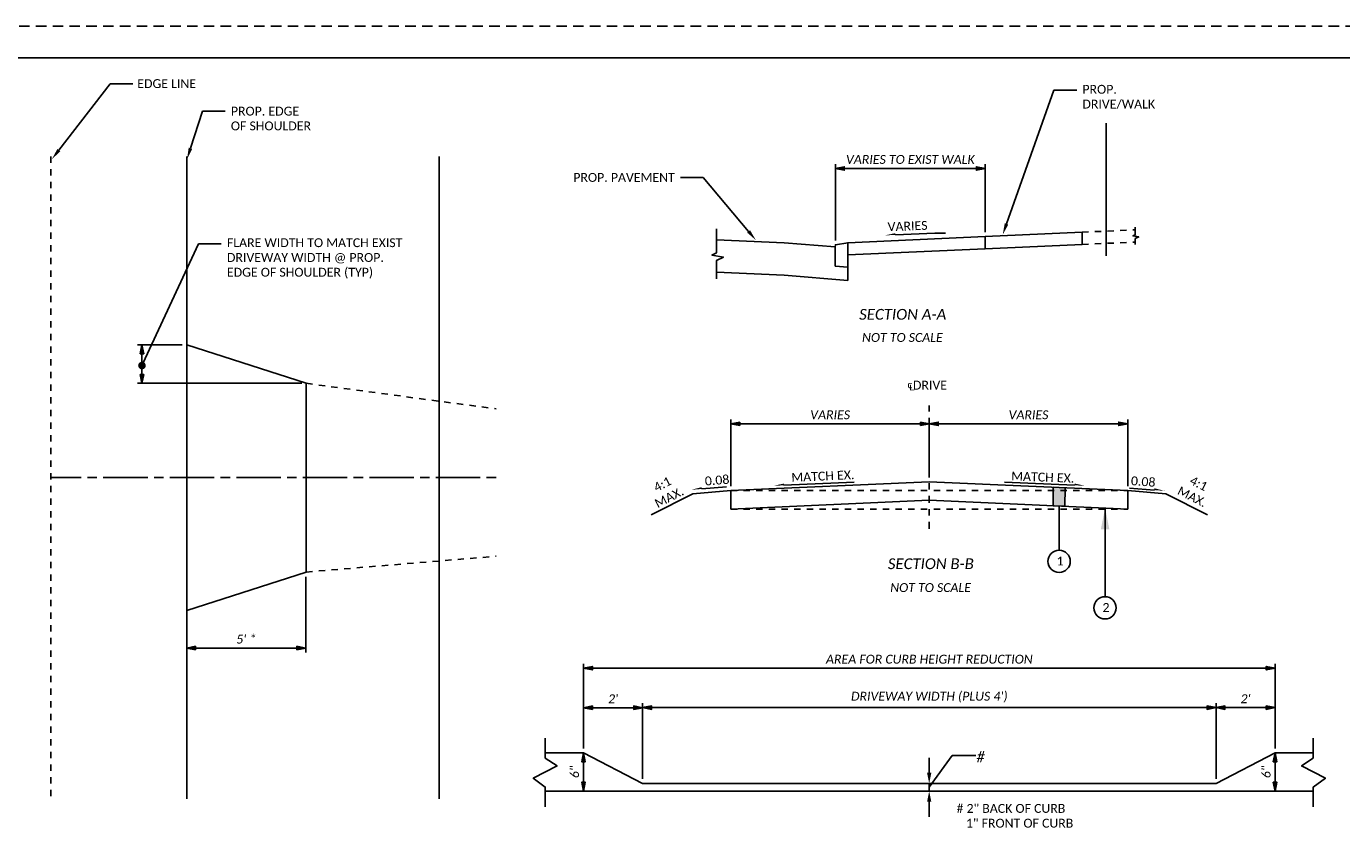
# Paper-space layout 'Layout1' of a CAD drawing. Header units: feet. Extents: x 0 to 48.5, y 0 to 22.
# Tile 3 of 4: x 11 to 31.7, y 9.1 to 22. Entities that reach past the tile are written whole.
import ezdxf
from ezdxf import colors
from ezdxf.entities.mleader import LeaderData, LeaderLine
from ezdxf.enums import TextEntityAlignment as Align
from ezdxf.math import Vec2, Vec3

# ---------------------------------------------------------------- set-up
doc = ezdxf.new("R2010")
doc.units = ezdxf.units.FT
doc.header["$MEASUREMENT"] = 0
for name, pattern in [('CL', [1.9999999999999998, 0.3, -0.15, 1.4, -0.15]), ('cl20', [100, 5, -5, 80, -5, 5]), ('OhDOT_USTN3', [0.22, 0.165, -0.055]), ('OhDOT_USTN5', [0.11, 0.055, -0.055]), ('OhDOT_USTN7', [0.221, 0.11, -0.028, 0.055, -0.028]), ('rowex', [0])]:
    doc.linetypes.add(name, pattern=pattern)
for name, color, linetype in [('GE_P_Driveway_CL', 7, 'OhDOT_USTN7'), ('GE_X_CL', 7, 'CL'), ('GE_X_CL_20', 7, 'cl20'), ('PV_P_Curb', 120, 'Continuous'), ('PV_P_Drive', 230, 'Continuous'), ('PV_P_EOP', 7, 'Continuous'), ('PV_P_Walk', 231, 'Continuous'), ('PV_X_Driveway', 7, 'OhDOT_USTN5'), ('PV_X_EOP', 7, 'OhDOT_USTN3'), ('RW_X_Fee_RW', 6, 'rowex'), ('SH_Border', 7, 'Continuous'), ('SH_Cut_Line', 7, 'OhDOT_USTN3'), ('SH_Text', 7, 'Continuous'), ('XS_P_Finished_Grade', 3, 'Continuous')]:
    doc.layers.add(name, color=color, linetype=linetype)
doc.styles.add('Simplex Normal (0.14)', font='calibri.ttf', dxfattribs={"height": 0.14})
doc.styles.add('Slanted-Normal', font='calibrii.ttf', dxfattribs={"height": 0.14})
doc.styles.add('Slanted-Normal LS 0.50', font='calibrii.ttf', dxfattribs={"height": 0.14})
doc.styles.add('Slanted-Title', font='calibrii.ttf', dxfattribs={"height": 0.2})
doc.styles.get("Standard").update_dxf_attribs({"font": 'calibri.ttf'})
doc.dimstyles.new('Dec-1  Slanted', dxfattribs={"dimtxt": 0.14, "dimasz": 0.14, "dimexe": 0.07000000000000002, "dimexo": 0.07000000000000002, "dimgap": 0.07000000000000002, "dimtad": 1, "dimdec": 1, "dimzin": 3, "dimdsep": 46, "dimtxsty": 'Slanted-Normal', "dimblk": 'Dim1', "dimcen": 0, "dimclrd": 95, "dimclre": 95, "dimclrt": 7, "dimaunit": 1, "dimadec": 3, "dimazin": 3, "dimtfac": 1, "dimtdec": 1, "dimtix": 1, "dimtofl": 0, "dimtmove": 1, "dimatfit": 3, "dimldrblk": 'Dim1', "dimfxl": 1, "dimtolj": 1, "dimtzin": 0, "dimlwd": -1, "dimlwe": -1, "dimarcsym": 0})

# ---------------------------------------------------------------- blocks, each defined once
blk = doc.blocks.new('TERMF_1')
at = {"color": 7, "linetype": 'Continuous', "lineweight": 0}
blk.add_solid([(-0.14, -0.028), (-0.14, 0.028), (0, 0)], dxfattribs=at)
blk = doc.blocks.new('Dim1')
h = blk.add_hatch(color=4)
h.dxf.hatch_style = 1
h.paths.add_polyline_path([(0, 0), (-1.000000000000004, -0.1999999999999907), (-1.000000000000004, 0.1999999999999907)])
at = {"color": 4}
blk.add_lwpolyline([(0, 0), (-1.000000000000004, -0.1999999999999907), (-1.000000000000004, 0.1999999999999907), (0, 0)], dxfattribs=at)
blk = doc.blocks.new('*D974')
at = {"color": 95, "linetype": 'Continuous', "transparency": 16777216}
for p, q in [((23.74991092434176, 18.61948137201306), (23.74991092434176, 19.82504212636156)), ((23.88991092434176, 19.75504212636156), (25.97452970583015, 19.75504212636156)), ((26.11452970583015, 18.74972576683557), (26.11452970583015, 19.82504212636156))]:
    blk.add_line(p, q, dxfattribs=at)
at = {"layer": 'Defpoints', "color": 0, "transparency": 16777216}
for p in [(26.11452970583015, 19.75504212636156), (23.74991092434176, 18.54948137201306), (26.11452970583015, 18.67972576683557)]:
    blk.add_point(p, dxfattribs=at)
at = {"color": 95, "transparency": 16777216, "xscale": 0.14, "yscale": 0.14, "zscale": 0.14, "rotation": 180}
blk.add_blockref('Dim1', (23.74991092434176, 19.75504212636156), dxfattribs=at)
at = {"color": 95, "transparency": 16777216, "xscale": 0.14, "yscale": 0.14, "zscale": 0.14}
blk.add_blockref('Dim1', (26.11452970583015, 19.75504212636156), dxfattribs=at)
at = {"color": 7, "transparency": 16777216, "insert": (24.93222031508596, 19.89676520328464), "char_height": 0.14, "attachment_point": 5, "style": 'Slanted-Normal'}
blk.add_mtext('\\A1;VARIES TO EXIST WALK', dxfattribs=at)
blk = doc.blocks.new('*D962')
at = {"color": 95, "linetype": 'Continuous', "transparency": 16777216}
for p, q in [((25.23240474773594, 14.87503804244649), (25.23240474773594, 15.79273372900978)), ((28.36383358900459, 14.73699216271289), (28.36383358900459, 15.79273372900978)), ((25.37240474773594, 15.72273372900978), (28.22383358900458, 15.72273372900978))]:
    blk.add_line(p, q, dxfattribs=at)
at = {"layer": 'Defpoints', "color": 0, "transparency": 16777216}
for p in [(28.36383358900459, 15.72273372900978), (25.23240474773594, 14.80503804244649), (28.36383358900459, 14.66699216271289)]:
    blk.add_point(p, dxfattribs=at)
at = {"color": 95, "transparency": 16777216, "xscale": 0.14, "yscale": 0.14, "zscale": 0.14, "rotation": 180}
blk.add_blockref('Dim1', (25.23240474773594, 15.72273372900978), dxfattribs=at)
at = {"color": 95, "transparency": 16777216, "xscale": 0.14, "yscale": 0.14, "zscale": 0.14}
blk.add_blockref('Dim1', (28.36383358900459, 15.72273372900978), dxfattribs=at)
at = {"color": 7, "transparency": 16777216, "insert": (26.79811916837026, 15.86445680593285), "char_height": 0.14, "attachment_point": 5, "style": 'Slanted-Normal'}
blk.add_mtext('\\A1;VARIES', dxfattribs=at)
blk = doc.blocks.new('*D963')
at = {"layer": 'Defpoints', "color": 0, "transparency": 16777216}
for p in [(22.10097590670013, 15.72273372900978), (25.23240474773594, 14.80503804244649), (22.10097590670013, 14.66621329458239)]:
    blk.add_point(p, dxfattribs=at)
at = {"layer": 'GE_X_CL_20', "color": 95, "linetype": 'Continuous', "transparency": 16777216}
for p, q in [((22.10097590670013, 14.7362132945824), (22.10097590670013, 15.79273372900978)), ((25.23240474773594, 14.87503804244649), (25.23240474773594, 15.79273372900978)), ((25.09240474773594, 15.72273372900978), (22.24097590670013, 15.72273372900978))]:
    blk.add_line(p, q, dxfattribs=at)
at = {"layer": 'GE_X_CL_20', "color": 95, "transparency": 16777216, "xscale": 0.14, "yscale": 0.14, "zscale": 0.14, "rotation": 180}
blk.add_blockref('Dim1', (22.10097590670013, 15.72273372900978), dxfattribs=at)
at = {"layer": 'GE_X_CL_20', "color": 95, "transparency": 16777216, "xscale": 0.14, "yscale": 0.14, "zscale": 0.14}
blk.add_blockref('Dim1', (25.23240474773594, 15.72273372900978), dxfattribs=at)
at = {"layer": 'GE_X_CL_20', "color": 7, "transparency": 16777216, "insert": (23.66669032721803, 15.86445680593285), "char_height": 0.14, "attachment_point": 5, "style": 'Slanted-Normal'}
blk.add_mtext('\\A1;VARIES', dxfattribs=at)
blk = doc.blocks.new('*D964')
at = {"color": 95, "linetype": 'Continuous', "transparency": 16777216}
for p, q in [((20.70699621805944, 10.11331210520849), (20.70699621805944, 11.31037851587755)), ((20.84699621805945, 11.24037851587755), (29.61781327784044, 11.24037851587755)), ((29.75781327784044, 10.11331210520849), (29.75781327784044, 11.31037851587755))]:
    blk.add_line(p, q, dxfattribs=at)
at = {"layer": 'Defpoints', "color": 0, "transparency": 16777216}
for p in [(29.75781327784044, 11.24037851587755), (20.70699621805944, 10.04331210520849), (29.75781327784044, 10.04331210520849)]:
    blk.add_point(p, dxfattribs=at)
at = {"color": 95, "transparency": 16777216, "xscale": 0.14, "yscale": 0.14, "zscale": 0.14, "rotation": 180}
blk.add_blockref('Dim1', (20.70699621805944, 11.24037851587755), dxfattribs=at)
at = {"color": 95, "transparency": 16777216, "xscale": 0.14, "yscale": 0.14, "zscale": 0.14}
blk.add_blockref('Dim1', (29.75781327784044, 11.24037851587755), dxfattribs=at)
at = {"color": 7, "transparency": 16777216, "insert": (25.23240474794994, 11.40536313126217), "char_height": 0.14, "attachment_point": 5, "style": 'Slanted-Normal'}
blk.add_mtext("\\A1;DRIVEWAY WIDTH (PLUS 4')", dxfattribs=at)
blk = doc.blocks.new('*D965')
at = {"color": 95, "linetype": 'Continuous', "transparency": 16777216}
for p, q in [((29.7578132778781, 10.11331210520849), (29.7578132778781, 11.31007832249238)), ((29.8978132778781, 11.24007832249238), (30.55072513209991, 11.24007832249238)), ((30.69072513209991, 10.59602234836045), (30.69072513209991, 11.31007832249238))]:
    blk.add_line(p, q, dxfattribs=at)
at = {"layer": 'Defpoints', "color": 0, "transparency": 16777216}
for p in [(30.69072513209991, 11.24007832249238), (30.69072513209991, 10.52602234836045), (29.7578132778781, 10.04331210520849)]:
    blk.add_point(p, dxfattribs=at)
at = {"color": 95, "transparency": 16777216, "xscale": 0.14, "yscale": 0.14, "zscale": 0.14, "rotation": 180}
blk.add_blockref('Dim1', (29.7578132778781, 11.24007832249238), dxfattribs=at)
at = {"color": 95, "transparency": 16777216, "xscale": 0.14, "yscale": 0.14, "zscale": 0.14}
blk.add_blockref('Dim1', (30.69072513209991, 11.24007832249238), dxfattribs=at)
at = {"color": 7, "transparency": 16777216, "insert": (30.22426920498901, 11.38077832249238), "char_height": 0.14, "attachment_point": 5, "style": 'Slanted-Normal'}
blk.add_mtext("\\A1;2'", dxfattribs=at)
blk = doc.blocks.new('*D966')
at = {"color": 95, "linetype": 'Continuous', "transparency": 16777216}
for p, q in [((19.77408436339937, 10.59602234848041), (19.77408436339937, 11.30947521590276)), ((20.56699621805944, 11.23947521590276), (19.91408436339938, 11.23947521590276)), ((20.70699621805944, 10.11331210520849), (20.70699621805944, 11.30947521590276))]:
    blk.add_line(p, q, dxfattribs=at)
at = {"layer": 'Defpoints', "color": 0, "transparency": 16777216}
for p in [(19.77408436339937, 11.23947521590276), (19.77408436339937, 10.52602234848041), (20.70699621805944, 10.04331210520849)]:
    blk.add_point(p, dxfattribs=at)
at = {"color": 95, "transparency": 16777216, "xscale": 0.14, "yscale": 0.14, "zscale": 0.14, "rotation": 180}
blk.add_blockref('Dim1', (19.77408436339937, 11.23947521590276), dxfattribs=at)
at = {"color": 95, "transparency": 16777216, "xscale": 0.14, "yscale": 0.14, "zscale": 0.14}
blk.add_blockref('Dim1', (20.70699621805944, 11.23947521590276), dxfattribs=at)
at = {"color": 7, "transparency": 16777216, "insert": (20.24054029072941, 11.38017521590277), "char_height": 0.14, "attachment_point": 5, "style": 'Slanted-Normal'}
blk.add_mtext("\\A1;2'", dxfattribs=at)
blk = doc.blocks.new('*D967')
at = {"color": 95, "linetype": 'Continuous', "transparency": 16777216}
for p, q in [((19.7740843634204, 10.3860223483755), (19.7740843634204, 10.06263454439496)), ((19.61652374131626, 9.922634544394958), (19.8440843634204, 9.922634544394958))]:
    blk.add_line(p, q, dxfattribs=at)
at = {"layer": 'Defpoints', "color": 0, "transparency": 16777216}
for p in [(19.77408436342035, 10.5260223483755), (19.54652374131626, 9.922634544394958), (19.7740843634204, 9.922634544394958)]:
    blk.add_point(p, dxfattribs=at)
at = {"color": 95, "transparency": 16777216, "xscale": 0.14, "yscale": 0.14, "zscale": 0.14}
for p, rotation in [((19.7740843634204, 10.5260223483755), 90), ((19.7740843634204, 9.922634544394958), 270)]:
    blk.add_blockref('Dim1', p, dxfattribs=dict(at, rotation=rotation))
at = {"color": 7, "transparency": 16777216, "insert": (19.63241513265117, 10.22432844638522), "char_height": 0.14, "attachment_point": 5, "rotation": 90, "style": 'Slanted-Normal'}
blk.add_mtext('\\A1;6"', dxfattribs=at)
blk = doc.blocks.new('*D968')
at = {"color": 95, "linetype": 'Continuous', "transparency": 16777216}
for p, q in [((30.69072513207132, 10.3860223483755), (30.69072513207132, 10.06263454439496)), ((30.67965690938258, 9.922634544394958), (30.76072513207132, 9.922634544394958))]:
    blk.add_line(p, q, dxfattribs=at)
at = {"layer": 'Defpoints', "color": 0, "transparency": 16777216}
for p in [(30.69072513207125, 10.5260223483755), (30.60965690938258, 9.922634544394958), (30.69072513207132, 9.922634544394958)]:
    blk.add_point(p, dxfattribs=at)
at = {"color": 95, "transparency": 16777216, "xscale": 0.14, "yscale": 0.14, "zscale": 0.14}
for p, rotation in [((30.69072513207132, 10.5260223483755), 90), ((30.69072513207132, 9.922634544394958), 270)]:
    blk.add_blockref('Dim1', p, dxfattribs=dict(at, rotation=rotation))
at = {"color": 7, "transparency": 16777216, "insert": (30.54905590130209, 10.22432844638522), "char_height": 0.14, "attachment_point": 5, "rotation": 90, "style": 'Slanted-Normal'}
blk.add_mtext('\\A1;6"', dxfattribs=at)
blk = doc.blocks.new('*D969')
at = {"color": 95, "linetype": 'Continuous', "transparency": 16777216}
for p, q in [((19.77408436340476, 10.59602234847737), (19.77408436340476, 11.93266217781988)), ((19.91408436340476, 11.86266217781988), (30.55072513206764, 11.86266217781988)), ((30.69072513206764, 10.59602234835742), (30.69072513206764, 11.93266217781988))]:
    blk.add_line(p, q, dxfattribs=at)
at = {"layer": 'Defpoints', "color": 0, "transparency": 16777216}
for p in [(30.69072513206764, 11.86266217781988), (19.77408436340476, 10.52602234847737), (30.69072513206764, 10.52602234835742)]:
    blk.add_point(p, dxfattribs=at)
at = {"color": 95, "transparency": 16777216, "xscale": 0.14, "yscale": 0.14, "zscale": 0.14, "rotation": 180}
blk.add_blockref('Dim1', (19.77408436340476, 11.86266217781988), dxfattribs=at)
at = {"color": 95, "transparency": 16777216, "xscale": 0.14, "yscale": 0.14, "zscale": 0.14}
blk.add_blockref('Dim1', (30.69072513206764, 11.86266217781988), dxfattribs=at)
at = {"color": 7, "transparency": 16777216, "insert": (25.2324047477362, 12.00438525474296), "char_height": 0.14, "attachment_point": 5, "style": 'Slanted-Normal'}
blk.add_mtext('\\A1;AREA FOR CURB HEIGHT REDUCTION', dxfattribs=at)
blk = doc.blocks.new('*D960')
at = {"layer": 'Defpoints', "color": 0, "transparency": 16777216}
for p in [(12.80324775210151, 16.96871005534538), (13.51004107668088, 16.96871005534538), (15.39610427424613, 16.36179624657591)]:
    blk.add_point(p, dxfattribs=at)
at = {"layer": 'GE_X_CL_20', "color": 95, "linetype": 'Continuous', "transparency": 16777216}
for p, q in [((13.44004107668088, 16.96871005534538), (12.73324775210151, 16.96871005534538)), ((12.80324775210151, 16.50179624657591), (12.80324775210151, 16.82871005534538)), ((15.32610427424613, 16.36179624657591), (12.73324775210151, 16.36179624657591))]:
    blk.add_line(p, q, dxfattribs=at)
at = {"layer": 'GE_X_CL_20', "color": 95, "transparency": 16777216, "xscale": 0.14, "yscale": 0.14, "zscale": 0.14}
for p, rotation in [((12.80324775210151, 16.96871005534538), 90), ((12.80324775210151, 16.36179624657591), 270)]:
    blk.add_blockref('Dim1', p, dxfattribs=dict(at, rotation=rotation))
blk = doc.blocks.new('_Dot')
at = {"color": 0, "linetype": 'ByBlock', "lineweight": -2}
blk.add_line((-0.5, 0), (-1, 0), dxfattribs=at)
at = {"color": 0, "linetype": 'ByBlock', "const_width": 0.5}
blk.add_lwpolyline([(-0.25, 0, 1), (0.25, 0, 1)], format="xyb", close=True, dxfattribs=at)
blk = doc.blocks.new('*D961')
at = {"layer": 'Defpoints', "color": 0, "transparency": 16777216}
for p in [(15.38939579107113, 13.37762543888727), (13.51004107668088, 12.77526009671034), (15.38939579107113, 12.18078494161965)]:
    blk.add_point(p, dxfattribs=at)
at = {"layer": 'GE_X_CL_20', "color": 95, "linetype": 'Continuous', "transparency": 16777216}
for p, q in [((15.38939579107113, 13.30762543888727), (15.38939579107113, 12.11078494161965)), ((13.51004107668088, 12.70526009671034), (13.51004107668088, 12.11078494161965)), ((13.65004107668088, 12.18078494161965), (15.24939579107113, 12.18078494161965))]:
    blk.add_line(p, q, dxfattribs=at)
at = {"layer": 'GE_X_CL_20', "color": 95, "transparency": 16777216, "xscale": 0.14, "yscale": 0.14, "zscale": 0.14, "rotation": 180}
blk.add_blockref('Dim1', (13.51004107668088, 12.18078494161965), dxfattribs=at)
at = {"layer": 'GE_X_CL_20', "color": 95, "transparency": 16777216, "xscale": 0.14, "yscale": 0.14, "zscale": 0.14}
blk.add_blockref('Dim1', (15.38939579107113, 12.18078494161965), dxfattribs=at)
at = {"layer": 'GE_X_CL_20', "color": 7, "transparency": 16777216, "insert": (14.449718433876, 12.32180801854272), "char_height": 0.14, "attachment_point": 5, "style": 'Slanted-Normal'}
blk.add_mtext("\\A1;5' *", dxfattribs=at)

psp = doc.layouts.get("Layout1")

# ---------------------------------------------------------------- hatches: boundary and pattern name
at = {"layer": 'SH_Text'}
h = psp.add_hatch(color=256, dxfattribs=at)
h.dxf.hatch_style = 1
h.paths.add_polyline_path([(27.18903465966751, 14.71932171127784), (27.18910129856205, 14.42888801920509), (27.37313747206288, 14.4206831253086), (27.37508087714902, 14.71102720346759)])

# ---------------------------------------------------------------- linework, layer by layer
at = {"layer": 'GE_P_Driveway_CL'}
psp.add_line((25.23240474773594, 14.06423400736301), (25.23240474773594, 16.09724569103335), dxfattribs=at)
at = {"layer": 'GE_X_CL', "ltscale": 0.5, "flags": 128}
psp.add_lwpolyline([(18.39351187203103, 14.87198507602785), (11.3651448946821, 14.87198507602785)], dxfattribs=at)
at = {"layer": 'PV_P_Curb'}
for p, q in [((19.7740843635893, 10.52602234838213), (19.17069655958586, 10.52602234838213)), ((20.70699621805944, 10.04331210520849), (19.7740843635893, 10.52602234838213)), ((29.7578132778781, 10.04331210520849), (30.69072513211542, 10.52602234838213)), ((30.69072513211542, 10.52602234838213), (31.29411293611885, 10.52602234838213)), ((25.23240474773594, 10.04331210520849), (20.70699621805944, 10.04331210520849)), ((25.23240474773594, 10.04331210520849), (29.7578132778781, 10.04331210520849))]:
    psp.add_line(p, q, dxfattribs=at)
at = {"layer": 'PV_P_Curb', "flags": 128}
for points in [[(25.23240474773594, 9.922634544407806), (19.17069655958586, 9.922634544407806)], [(25.23240474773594, 9.922634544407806), (31.29411293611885, 9.922634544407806)]]:
    psp.add_lwpolyline(points, dxfattribs=at)
at = {"layer": 'PV_P_Drive'}
for p, q in [((13.51004107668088, 16.96871005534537), (15.39542998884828, 16.36201322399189)), ((15.39542998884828, 16.36201322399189), (15.39542998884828, 13.38195692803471)), ((13.51004107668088, 12.77526009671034), (15.39542998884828, 13.38195692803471))]:
    psp.add_line(p, q, dxfattribs=at)
for points in [[(23.94492608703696, 18.58299822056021), (26.11452970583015, 18.67972576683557)], [(23.94492608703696, 18.3902699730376), (26.11452970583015, 18.48699751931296)], [(26.11452970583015, 18.67972576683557), (26.11452970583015, 18.48699751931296)], [(25.23240474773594, 14.51453011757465), (22.10097590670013, 14.37492146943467), (22.10097590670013, 14.66699216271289), (25.23240474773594, 14.80660081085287)], [(25.23240474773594, 14.51453011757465), (28.36383358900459, 14.37492146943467), (28.36383358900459, 14.66699216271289), (25.23240474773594, 14.80660081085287)]]:
    psp.add_lwpolyline(points, dxfattribs=at)
at = {"layer": 'PV_P_EOP'}
psp.add_line((13.51004107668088, 19.94284506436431), (13.51004107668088, 9.8011250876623), dxfattribs=at)
at = {"layer": 'PV_P_EOP', "flags": 128}
for points in [[(19.17069655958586, 10.75856188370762), (19.17069655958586, 10.4448002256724), (19.35511779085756, 10.32003348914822), (18.98090392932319, 10.12490004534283), (19.17069655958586, 9.98622549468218), (19.17069655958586, 9.67246383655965)], [(31.29411293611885, 10.75856188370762), (31.29411293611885, 10.4448002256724), (31.10969170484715, 10.32003348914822), (31.48390556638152, 10.12490004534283), (31.29411293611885, 9.98622549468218), (31.29411293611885, 9.67246383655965)]]:
    psp.add_lwpolyline(points, dxfattribs=at)
at = {"layer": 'PV_P_Walk'}
for p, q in [((26.11452970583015, 18.67972576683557), (27.64618422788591, 18.74801159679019)), ((27.64618422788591, 18.74801159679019), (27.64618422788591, 18.55528334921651)), ((26.11452970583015, 18.48699751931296), (27.64618422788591, 18.55528334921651))]:
    psp.add_line(p, q, dxfattribs=at)
at = {"layer": 'PV_X_Driveway'}
for p, q in [((15.39542998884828, 16.36201322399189), (18.39351187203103, 15.95861087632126)), ((15.39542998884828, 13.38195692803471), (18.39351187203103, 13.63050353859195))]:
    psp.add_line(p, q, dxfattribs=at)
for points in [[(27.64618422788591, 18.74801159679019), (28.48379637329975, 18.78535490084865)], [(27.64618422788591, 18.55528334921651), (28.48379637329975, 18.59262665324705)], [(22.10097590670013, 14.66699216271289), (28.36383358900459, 14.66699216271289)], [(22.10097590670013, 14.37492146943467), (28.36383358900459, 14.37492146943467)]]:
    psp.add_lwpolyline(points, dxfattribs=at)
at = {"layer": 'PV_X_EOP', "ltscale": 0.5}
psp.add_line((11.3651448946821, 19.94284506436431), (11.3651448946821, 9.8011250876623), dxfattribs=at)
at = {"layer": 'RW_X_Fee_RW'}
for p, q in [((28.02574374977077, 18.37419794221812), (28.02574374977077, 20.46864837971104)), ((17.49606752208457, 19.94284506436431), (17.49606752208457, 9.801125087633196))]:
    psp.add_line(p, q, dxfattribs=at)
at = {"layer": 'SH_Border', "linetype": 'Continuous', "flags": 128}
psp.add_lwpolyline([(0.5, 21.5), (33.5, 21.5), (33.5, 0.4999999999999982), (0.5, 0.4999999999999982), (0.5, 21.5)], close=True, dxfattribs=at)
at = {"layer": 'SH_Cut_Line', "color": 7, "linetype": 'OhDOT_USTN3', "flags": 128}
psp.add_lwpolyline([(0, 0), (34, 0), (34, 22), (0, 22), (0, 0)], close=True, dxfattribs=at)
at = {"layer": 'SH_Text', "color": 9, "linetype": 'ByBlock', "lineweight": -2}
psp.add_line((25.32046404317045, 18.73325593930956), (25.48941261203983, 18.73325593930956), dxfattribs=at)
at = {"layer": 'SH_Text'}
for p, q in [((22.10097590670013, 14.66699216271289), (21.49758816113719, 14.61872114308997)), ((28.36383358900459, 14.66699216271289), (28.96722133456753, 14.61872114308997)), ((28.36383358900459, 14.66699216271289), (28.96722133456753, 14.61872114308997)), ((25.2303310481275, 9.982853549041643), (25.59145747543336, 10.48360199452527)), ((25.23037895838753, 10.21226069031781), (25.23037895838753, 10.44921333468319)), ((25.59145747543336, 10.48360199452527), (25.96483360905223, 10.48360199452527)), ((25.2303310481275, 9.922634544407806), (25.2303310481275, 10.04307255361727)), ((25.2303310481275, 9.516733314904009), (25.2303310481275, 9.753685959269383))]:
    psp.add_line(p, q, dxfattribs=at)
for points in [[(21.87373511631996, 18.80227653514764), (21.87373511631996, 18.42469080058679), (21.79946746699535, 18.38780138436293), (21.98240916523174, 18.35519444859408), (21.87373511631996, 18.30197544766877), (21.87373511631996, 18.01406633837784)], [(28.48379637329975, 18.82595067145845), (28.48379637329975, 18.7091937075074), (28.44666254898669, 18.69074899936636), (28.53813339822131, 18.67444553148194), (28.48379637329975, 18.64783603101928), (28.48379637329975, 18.55186280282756)], [(21.49758816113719, 14.61872114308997), (20.84201861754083, 14.28672145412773)], [(28.96722133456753, 14.61872114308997), (29.62279087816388, 14.28672145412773)], [(28.96722133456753, 14.61872114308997), (29.62279087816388, 14.28672145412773)], [(27.28111938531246, 14.42478557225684), (27.28111938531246, 13.72630029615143)], [(28.00745207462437, 14.3924034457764), (28.00615669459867, 12.99265437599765)]]:
    psp.add_lwpolyline(points, dxfattribs=at)
at = {"layer": 'SH_Text', "color": 9, "linetype": 'ByBlock', "lineweight": -2}
for points in [[(24.6974477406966, 18.70547997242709), (25.32046404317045, 18.73325593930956)], [(22.93816169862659, 14.75090503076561), (24.04528819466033, 14.80026410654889)], [(27.52664779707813, 14.75090503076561), (26.41952130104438, 14.80026410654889)], [(21.64137057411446, 14.69346829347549), (22.03219352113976, 14.72473412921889)], [(28.78466600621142, 14.67591612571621), (28.39376755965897, 14.70622343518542)]]:
    psp.add_lwpolyline(points, dxfattribs=at)
at = {"layer": 'SH_Text'}
psp.add_lwpolyline([(27.18903465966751, 14.71932171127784), (27.18910129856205, 14.42888801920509), (27.37313747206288, 14.4206831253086), (27.37508087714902, 14.71102720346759)], close=True, dxfattribs=at)
for centre in [(27.28111938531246, 13.55027517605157), (28.00615669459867, 12.81662925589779)]:
    psp.add_circle(centre, 0.1760251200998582, dxfattribs=at)
at = {"layer": 'SH_Text', "color": 9}
for points in [[(24.6974477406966, 18.70547997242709), (24.52866682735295, 18.69795520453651), (24.69619361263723, 18.73361012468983)], [(22.93816169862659, 14.75090503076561), (22.76938078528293, 14.74338026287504), (22.93690757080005, 14.77903518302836)], [(27.52664779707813, 14.75090503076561), (27.69542871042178, 14.74338026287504), (27.52790192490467, 14.77903518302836)], [(21.64137057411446, 14.69346829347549), (21.4729600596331, 14.67999545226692), (21.63912510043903, 14.72153671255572)], [(28.78466600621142, 14.67591612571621), (28.95310905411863, 14.66285632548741), (28.78684263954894, 14.70398996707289)]]:
    psp.add_solid(points, dxfattribs=at)
at = {"layer": 'XS_P_Finished_Grade'}
for p, q in [((21.87373511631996, 18.62687963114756), (22.93938040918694, 18.58300090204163)), ((23.74381695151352, 18.51596452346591), (23.74381695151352, 18.21430082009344)), ((23.94492608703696, 17.9876212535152), (23.94492608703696, 18.58299822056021)), ((21.87373511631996, 18.1152954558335), (22.93938040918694, 18.07141672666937)), ((22.93938040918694, 18.07141672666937), (23.94492608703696, 17.9876212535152))]:
    psp.add_line(p, q, dxfattribs=at)
at = {"layer": 'XS_P_Finished_Grade', "flags": 128}
psp.add_lwpolyline([(22.93938040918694, 18.58300090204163), (23.74381695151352, 18.51596452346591), (23.74991092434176, 18.54948137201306), (23.94492608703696, 18.58299822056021), (23.94492608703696, 18.19754172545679), (23.74381695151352, 18.21430082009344)], dxfattribs=at)

# ---------------------------------------------------------------- block references
at = {"layer": 'SH_Text'}
for p, xscale, yscale, zscale, rotation in [((28.00745207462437, 14.3924034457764), 2.400000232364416, 2.400000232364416, 2.400000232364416, 90), ((25.23037895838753, 10.04331210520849), 1.206775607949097, 1.206775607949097, 1.206775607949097, 270), ((25.2303310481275, 9.922634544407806), 1.206775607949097, 1.206775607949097, 1.206775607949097, 90)]:
    psp.add_blockref('TERMF_1', p, dxfattribs=dict(at, xscale=xscale, yscale=yscale, zscale=zscale, rotation=rotation))

# ---------------------------------------------------------------- texts
at = {"char_height": 0.14, "style": 'Simplex Normal (0.14)'}
for s, insert, width, attachment_point, rotation in [('{\\fCalibri|b0|i0|c0|p34;VARIES}', (24.57162363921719, 18.90297343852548), 0.8133836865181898, 1, 2.2426561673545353), ('{\\fCalibri|b0|i0|c0|p34;MATCH EX.}', (23.05136071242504, 14.94508612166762), 1.392902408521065, 1, 2.5830253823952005), ('{\\fCalibri|b0|i0|c0|p34;MATCH EX.}', (27.52321454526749, 14.93253579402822), 1.447490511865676, 3, 357.9265515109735), ('\\pxqc;{\\fCalibri|b0|i0|c0|p34;4:1\\PMAX}.', (20.70603128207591, 14.68852362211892), 0.6304174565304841, 1, 27.110674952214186), ('{\\fCalibri|b0|i0|c0|p34;0.08}', (21.68347965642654, 14.88610775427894), 0.3886284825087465, 1, 4.689098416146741), ('{\\fCalibri|b0|i0|c0|p34;0.08}', (28.80712580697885, 14.86657097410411), 0.3886284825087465, 3, 355.820478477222), ('\\pxqc;{\\fCalibri|b0|i0|c0|p34;4:1\\PMAX.}', (29.79853393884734, 14.70202966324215), 0.6304174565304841, 3, 333.3989019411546)]:
    psp.add_mtext(s, dxfattribs=dict(at, insert=insert, width=width, attachment_point=attachment_point, rotation=rotation))
at = {"attachment_point": 1}
for s, width, insert, char_height, style in [('SECTION A-A', 7.080012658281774, (24.12503583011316, 17.53657624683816), 0.17, 'Slanted-Title'), ('NOT TO SCALE', 2.243819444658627, (24.16963415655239, 17.15583784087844), 0.14, 'Slanted-Normal LS 0.50'), ('SECTION B-B', 7.080012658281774, (24.57774292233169, 13.59779513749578), 0.17, 'Slanted-Title'), ('NOT TO SCALE', 2.243819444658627, (24.61517712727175, 13.20590373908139), 0.14, 'Slanted-Normal LS 0.50')]:
    psp.add_mtext_dynamic_manual_height_columns(s, width=width, gutter_width=0.7000000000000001, heights=[0], dxfattribs=dict(at, insert=insert, char_height=char_height, style=style))
at = {"char_height": 0.14, "attachment_point": 1, "style": 'Simplex Normal (0.14)'}
for s, insert, width in [('{\\fISOCPEUR|b0|i0|c0|p34;℄\\fCalibri|b0|i0|c0|p34;DRIVE}', (24.88459172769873, 16.40327871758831), 2.476327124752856), ('{\\fCalibri|b0|i0|c0|p34;# 2" BACK OF CURB\\P   1" FRONT OF CURB}', (25.66237942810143, 9.71894372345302), 2.791851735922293)]:
    psp.add_mtext(s, dxfattribs=dict(at, insert=insert, width=width))
at = {"layer": 'SH_Text', "color": 7, "true_color": 0xffffff, "style": 'Slanted-Normal LS 0.50'}
psp.add_text('#', height=0.1689485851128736, dxfattribs=at).set_placement((25.97570766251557, 10.46047944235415), align=Align.MIDDLE_LEFT)
at = {"layer": 'SH_Text', "char_height": 0.14, "width": 0.2763008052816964, "attachment_point": 1, "style": 'Simplex Normal (0.14)'}
for s, insert in [('1', (27.24089323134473, 13.62545586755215)), ('2', (27.96593054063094, 12.89180994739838))]:
    psp.add_mtext(s, dxfattribs=dict(at, insert=insert))

# ---------------------------------------------------------------- dimensions: what is measured, and where the dimension line sits
for base, p1, p2, text, picture, middle in [((26.11452970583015, 19.75504212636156), (23.74991092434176, 18.54948137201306), (26.11452970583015, 18.67972576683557), 'VARIES TO EXIST WALK', '*D974', (24.93222031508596, 19.89676520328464)), ((28.36383358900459, 15.72273372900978), (25.23240474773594, 14.80503804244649), (28.36383358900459, 14.66699216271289), 'VARIES', '*D962', (26.79811916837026, 15.86445680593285)), ((30.69072513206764, 11.86266217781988), (19.77408436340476, 10.52602234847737), (30.69072513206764, 10.52602234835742), 'AREA FOR CURB HEIGHT REDUCTION', '*D969', (25.2324047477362, 12.00438525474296)), ((29.75781327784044, 11.24037851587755), (20.70699621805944, 10.04331210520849), (29.75781327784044, 10.04331210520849), "DRIVEWAY WIDTH (PLUS 4')", '*D964', (25.23240474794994, 11.40536313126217)), ((19.77408436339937, 11.23947521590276), (20.70699621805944, 10.04331210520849), (19.77408436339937, 10.52602234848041), "2'", '*D966', (20.24054029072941, 11.38017521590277)), ((30.69072513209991, 11.24007832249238), (29.7578132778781, 10.04331210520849), (30.69072513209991, 10.52602234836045), "2'", '*D965', (30.22426920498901, 11.38077832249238))]:
    dim = psp.add_linear_dim(base=base, p1=p1, p2=p2, text=text, dimstyle='Dec-1  Slanted', override={"dimlfac": -2.000000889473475, "dimpost": "'"})
    dim.commit()
    dim.dimension.update_dxf_attribs({"geometry": picture, "text_midpoint": middle})
for base, p1, p2, angle, picture, middle in [((19.7740843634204, 9.922634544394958), (19.77408436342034, 10.5260223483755), (19.54652374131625, 9.922634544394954), 270, '*D967', (19.63241513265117, 10.22432844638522)), ((30.69072513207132, 9.922634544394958), (30.69072513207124, 10.5260223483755), (30.60965690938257, 9.922634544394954), 90, '*D968', (30.54905590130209, 10.22432844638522))]:
    dim = psp.add_linear_dim(base=base, p1=p1, p2=p2, angle=angle, text='6"', dimstyle='Dec-1  Slanted', override={"dimlfac": -2.000000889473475, "dimpost": "'"})
    dim.commit()
    dim.dimension.update_dxf_attribs({"geometry": picture, "text_midpoint": middle})
at = {"layer": 'GE_X_CL_20'}
dim = psp.add_linear_dim(base=(12.80324775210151, 16.96871005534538), p1=(15.39610427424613, 16.36179624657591), p2=(13.51004107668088, 16.96871005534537), angle=90, text=' ', dimstyle='Dec-1  Slanted', override={"dimlfac": -2.000000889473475, "dimpost": "'"}, dxfattribs=at)
dim.commit()
dim.dimension.update_dxf_attribs({"geometry": '*D960', "text_midpoint": (12.80324775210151, 16.66525315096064)})
for base, p1, p2, text, picture, middle in [((22.10097590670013, 15.72273372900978), (25.23240474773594, 14.80503804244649), (22.10097590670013, 14.66621329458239), 'VARIES', '*D963', (23.66669032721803, 15.86445680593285)), ((15.38939579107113, 12.18078494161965), (13.51004107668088, 12.77526009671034), (15.38939579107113, 13.37762543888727), "5' *", '*D961', (14.449718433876, 12.32180801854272))]:
    dim = psp.add_linear_dim(base=base, p1=p1, p2=p2, text=text, dimstyle='Dec-1  Slanted', override={"dimlfac": -2.000000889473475, "dimpost": "'"}, dxfattribs=at)
    dim.commit()
    dim.dimension.update_dxf_attribs({"geometry": picture, "text_midpoint": middle})

# ---------------------------------------------------------------- leaders
ml = psp.add_multileader_mtext('Standard')
ml.set_content('{\\fCalibri|b0|i0|c0|p34;EDGE LINE}', color=256)
ml.set_leader_properties()
ml.build(insert=Vec2(0, 0))
ml.multileader.update_dxf_attribs({"dogleg_length": 0.36, "arrow_head_size": 0.18})
ctx = ml.context
ctx.base_point, ctx.char_height, ctx.arrow_head_size, ctx.landing_gap_size, ctx.plane_origin = Vec3(12.65923895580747, 21.09385551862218), 0.14, 0.18, 0.09, Vec3(11.3817406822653, 19.90167429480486)
ctx.text_align_type = 2
notes = []
notes.append((ctx, [(0, (1, 1, 0), (12.29923895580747, 21.09385551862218), (1, 0), 0.36, [(0, [(11.38174068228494, 19.90167429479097)], 0, [])])]))
ctx.mtext.insert, ctx.mtext.alignment, ctx.mtext.flow_direction = Vec3(13.65751587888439, 21.16482474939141), 3, 5
ml = psp.add_multileader_mtext('Standard')
ml.set_content('PROP.\\PDRIVE/WALK', color=256)
ml.set_leader_properties()
ml.build(insert=Vec2(0, 0))
ml.multileader.update_dxf_attribs({"dogleg_length": 0.36, "arrow_head_size": 0.18})
ctx = ml.context
ctx.base_point, ctx.char_height, ctx.arrow_head_size, ctx.landing_gap_size, ctx.plane_origin = Vec3(27.55871841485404, 20.9900461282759), 0.14, 0.18, 0.09, Vec3(26.77699675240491, 18.72268741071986)
notes.append((ctx, [(0, (1, 1, 0), (27.19871841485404, 20.9900461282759), (1, 0), 0.36, [(0, [(26.39075364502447, 18.70931850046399)], 0, [])])]))
ctx.mtext.insert, ctx.mtext.flow_direction = Vec3(27.64871841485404, 21.07517689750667), 5
ml = psp.add_multileader_mtext('Standard')
ml.set_content('{\\fCalibri|b0|i0|c0|p34;PROP. EDGE\\POF SHOULDER}', color=256)
ml.set_leader_properties()
ml.build(insert=Vec2(0, 0))
ml.multileader.update_dxf_attribs({"dogleg_length": 0.36, "arrow_head_size": 0.18})
ctx = ml.context
ctx.base_point, ctx.char_height, ctx.arrow_head_size, ctx.landing_gap_size, ctx.plane_origin = Vec3(14.11641522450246, 20.65944972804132), 0.14, 0.18, 0.09, Vec3(13.5145933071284, 19.90167429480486)
notes.append((ctx, [(0, (1, 1, 0), (13.75641522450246, 20.65944972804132), (1, 0), 0.36, [(0, [(13.51459330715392, 19.90167429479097)], 0, [])])]))
ctx.mtext.insert, ctx.mtext.flow_direction = Vec3(14.20641522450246, 20.7304728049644), 5
ml = psp.add_multileader_mtext('Standard')
ml.set_content('{\\fCalibri|b0|i0|c0|p34;PROP. PAVEMENT}', color=256)
ml.set_leader_properties()
ml.build(insert=Vec2(0, 0))
ml.multileader.update_dxf_attribs({"dogleg_length": 0.36, "arrow_head_size": 0.18})
ctx = ml.context
ctx.base_point, ctx.char_height, ctx.arrow_head_size, ctx.landing_gap_size, ctx.plane_origin = Vec3(19.52513051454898, 19.61273827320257), 0.14, 0.18, 0.09, Vec3(20.8690774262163, 18.62309013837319)
ctx.text_align_type = 2
notes.append((ctx, [(0, (1, 1, 0), (21.66468436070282, 19.61273827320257), (-1, 0), 0.36, [(0, [(22.49470732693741, 18.62309013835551)], 0, [])])]))
ctx.mtext.insert, ctx.mtext.width, ctx.mtext.alignment, ctx.mtext.flow_direction = Vec3(21.21468436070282, 19.68376135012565), 2.021722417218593, 3, 5
ml = psp.add_multileader_mtext('Standard')
ml.set_content('{\\fCalibri|b0|i0|c0|p34;FLARE WIDTH TO MATCH EXIST\\PDRIVEWAY WIDTH @ PROP.\\PEDGE OF SHOULDER (TYP)}', color=256)
ml.set_leader_properties()
ml.set_arrow_properties(name='DOT')
ml.build(insert=Vec2(0, 0))
ml.multileader.update_dxf_attribs({"dogleg_length": 0.36, "arrow_head_size": 0.12})
ctx = ml.context
ctx.base_point, ctx.char_height, ctx.arrow_head_size, ctx.landing_gap_size, ctx.plane_origin = Vec3(14.0544896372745, 18.56417966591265), 0.14, 0.12, 0.09, Vec3(12.80324775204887, 16.64259388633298)
notes.append((ctx, [(0, (1, 1, 0), (13.6944896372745, 18.56417966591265), (1, 0), 0.36, [(0, [(12.80324775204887, 16.64259388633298)], 0, [])])]))
ctx.mtext.insert, ctx.mtext.flow_direction = Vec3(14.1444896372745, 18.65275658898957), 5
for ctx, leaders in notes:
    for number, flags, end, landing, length, lines in leaders:
        leader = LeaderData()
        leader.index, (leader.has_last_leader_line, leader.has_dogleg_vector, leader.attachment_direction) = number, flags
        leader.last_leader_point, leader.dogleg_vector, leader.dogleg_length = Vec3(end), Vec3(landing), length
        for number, points, colour, breaks in lines:
            line = LeaderLine()
            line.index, line.vertices, line.color, line.breaks = number, Vec3.list(points), colors.encode_raw_color(colour), breaks
            leader.lines.append(line)
        ctx.leaders.append(leader)

doc.saveas('drawing.dxf')
